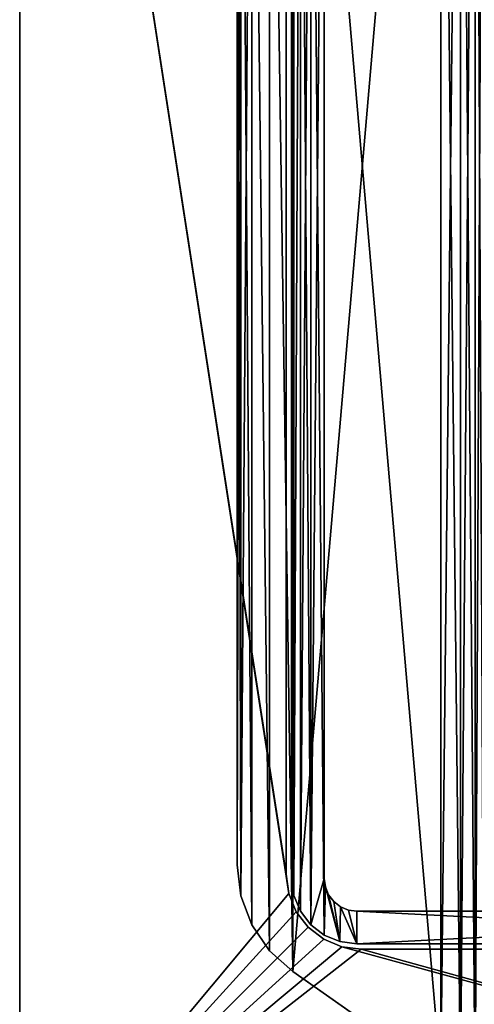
# Model space of a CAD drawing. Extents: x -277 to 1811, y -97 to 1083.
# Tile 58 of 81: x 1416 to 1457, y 23 to 113. Entities that reach past the tile are written whole.
import ezdxf

# ---------------------------------------------------------------- set-up
doc = ezdxf.new("R2010")
doc.units = 0
doc.header["$LTSCALE"] = 25.4
doc.layers.get('0').update_dxf_attribs({"color": 13, "linetype": 'CONTINUOUS'})
doc.layers.add('STEEL', color=134, linetype='CONTINUOUS')
doc.layers.add('WOOD', color=36, linetype='CONTINUOUS')

# ---------------------------------------------------------------- blocks, each defined once
blk = doc.blocks.new('LVI294_01A_02_011')
at = {"color": 0}
for p, q in [((-180.122, 0, 77), (-51.616, 0, 77)), ((-180.122, 0, 77), (-51.616, 0, 77)), ((-51.616, 0, 77), (-48.763, 0, 76.656)), ((-48.763, 0, 76.656), (-51.616, -4, 77)), ((-48.763, 0, 76.656), (-51.616, -4, 77)), ((-51.616, 0, 77), (-48.763, 0, 76.656)), ((-51.616, 0, 77), (-51.616, -4, 77)), ((-51.616, 0, 77), (-51.616, -4, 77)), ((-48.763, 0, 76.656), (-46.075, 0, 75.644)), ((-46.075, 0, 75.644), (-48.763, -4, 76.656)), ((-46.075, 0, 75.644), (-48.763, -4, 76.656)), ((-48.763, 0, 76.656), (-46.075, 0, 75.644)), ((-48.763, 0, 76.656), (-48.763, -4, 76.656)), ((-48.763, 0, 76.656), (-48.763, -4, 76.656)), ((-46.075, 0, 75.644), (-43.704, 0, 74.022)), ((-43.704, 0, 74.022), (-46.075, -4, 75.644)), ((-43.704, 0, 74.022), (-46.075, -4, 75.644)), ((-46.075, 0, 75.644), (-43.704, 0, 74.022)), ((-46.075, 0, 75.644), (-46.075, -4, 75.644)), ((-46.075, 0, 75.644), (-46.075, -4, 75.644)), ((-43.704, 0, 74.022), (-41.786, 0, 71.883)), ((-41.786, 0, 71.883), (-43.704, -4, 74.022)), ((-41.786, 0, 71.883), (-43.704, -4, 74.022)), ((-43.704, 0, 74.022), (-41.786, 0, 71.883)), ((-43.704, 0, 74.022), (-43.704, -4, 74.022)), ((-43.704, 0, 74.022), (-43.704, -4, 74.022)), ((-41.786, 0, 71.883), (-32.25, 0, 58.264)), ((-41.786, -4, 71.883), (-41.786, 0, 71.883)), ((-41.786, 0, 71.883), (-32.25, 0, 58.264)), ((-41.786, -4, 71.883), (-41.786, 0, 71.883)), ((-51.616, -4, 77), (-180.122, -4, 77)), ((-51.616, -4, 77), (-180.122, -4, 77)), ((-48.763, -4, 76.656), (-51.616, -4, 77)), ((-48.763, -4, 76.656), (-51.616, -4, 77)), ((-46.075, -4, 75.644), (-48.763, -4, 76.656)), ((-46.075, -4, 75.644), (-48.763, -4, 76.656)), ((-43.704, -4, 74.022), (-46.075, -4, 75.644)), ((-43.704, -4, 74.022), (-46.075, -4, 75.644)), ((-41.786, -4, 71.883), (-43.704, -4, 74.022)), ((-41.786, -4, 71.883), (-43.704, -4, 74.022)), ((-32.25, -4, 58.264), (-41.786, -4, 71.883)), ((-32.25, -4, 58.264), (-41.786, -4, 71.883))]:
    blk.add_line(p, q, dxfattribs=at)
at = {"color": 253}
mesh = blk.add_polyface(dxfattribs=at)
corners = [(-205.303, 0, 54.287), (-24.058, 0, 54), (-207.679, 0, 54), (-26.435, 0, 54.287), (-203.062, 0, 55.13), (-28.676, 0, 55.13), (-201.086, 0, 56.482), (-30.652, 0, 56.482), (-199.488, 0, 58.264), (-32.25, 0, 58.264), (-189.952, 0, 71.883), (-41.786, 0, 71.883), (-188.034, 0, 74.022), (-43.704, 0, 74.022), (-185.663, 0, 75.644), (-46.075, 0, 75.644), (-182.974, 0, 76.656), (-48.763, 0, 76.656), (-180.122, 0, 77), (-51.616, 0, 77), (-271.304, 0, 54), (79.736, 0), (-271.304, 0), (79.995, 0, 0.034), (80.236, 0, 0.134), (80.443, 0, 0.293), (80.602, 0, 0.5), (80.702, 0, 0.741), (80.736, 0, 1), (80.736, 0, 44), (80.395, 0, 46.588), (79.396, 0, 49), (77.807, 0, 51.071), (75.736, 0, 52.66), (73.324, 0, 53.659), (70.736, 0, 54)]
mesh.append_faces([[corners[k] for k in face] for face in [(17, 18, 19), (20, 21, 22)]], dxfattribs={"vtx0": -1, "color": 253})
mesh.append_faces([[corners[k] for k in face] for face in [(0, 1, 2), (1, 0, 3), (3, 4, 5), (5, 6, 7), (7, 8, 9), (9, 10, 11), (11, 12, 13), (13, 14, 15), (15, 16, 17), (21, 20, 23), (23, 20, 24), (24, 20, 25), (25, 20, 26), (26, 20, 27), (27, 20, 28), (28, 20, 29), (29, 20, 30), (30, 20, 31), (31, 20, 32), (32, 20, 33), (33, 20, 34), (34, 20, 35), (35, 2, 1)]], dxfattribs={"vtx0": -1, "vtx1": -1, "color": 253})
mesh.append_faces([[corners[k] for k in face] for face in [(3, 0, 4), (5, 4, 6), (7, 6, 8), (9, 8, 10), (11, 10, 12), (13, 12, 14), (15, 14, 16), (17, 16, 18), (35, 20, 2)]], dxfattribs={"vtx0": -1, "vtx2": -1, "color": 253})
mesh = blk.add_polyface(dxfattribs=at)
corners = [(-51.616, -4, 77), (-180.122, 0, 77), (-180.122, -4, 77), (-51.616, 0, 77)]
mesh.append_faces([[corners[k] for k in face] for face in [(0, 1, 2), (1, 0, 3)]], dxfattribs={"vtx0": -1, "color": 253})
mesh = blk.add_polyface(dxfattribs=at)
corners = [(-48.763, 0, 76.656), (-51.616, -4, 77), (-48.763, -4, 76.656)]
mesh.append_faces([[corners[k] for k in face] for face in [(0, 1, 2)]], dxfattribs={"color": 253})
mesh = blk.add_polyface(dxfattribs=at)
corners = [(-48.763, 0, 76.656), (-51.616, 0, 77), (-51.616, -4, 77)]
mesh.append_faces([[corners[k] for k in face] for face in [(0, 1, 2)]], dxfattribs={"color": 253})
mesh = blk.add_polyface(dxfattribs=at)
corners = [(-46.075, 0, 75.644), (-48.763, -4, 76.656), (-46.075, -4, 75.644)]
mesh.append_faces([[corners[k] for k in face] for face in [(0, 1, 2)]], dxfattribs={"color": 253})
mesh = blk.add_polyface(dxfattribs=at)
corners = [(-46.075, 0, 75.644), (-48.763, 0, 76.656), (-48.763, -4, 76.656)]
mesh.append_faces([[corners[k] for k in face] for face in [(0, 1, 2)]], dxfattribs={"color": 253})
mesh = blk.add_polyface(dxfattribs=at)
corners = [(-43.704, 0, 74.022), (-46.075, -4, 75.644), (-43.704, -4, 74.022)]
mesh.append_faces([[corners[k] for k in face] for face in [(0, 1, 2)]], dxfattribs={"color": 253})
mesh = blk.add_polyface(dxfattribs=at)
corners = [(-43.704, 0, 74.022), (-46.075, 0, 75.644), (-46.075, -4, 75.644)]
mesh.append_faces([[corners[k] for k in face] for face in [(0, 1, 2)]], dxfattribs={"color": 253})
mesh = blk.add_polyface(dxfattribs=at)
corners = [(-41.786, 0, 71.883), (-43.704, -4, 74.022), (-41.786, -4, 71.883)]
mesh.append_faces([[corners[k] for k in face] for face in [(0, 1, 2)]], dxfattribs={"color": 253})
mesh = blk.add_polyface(dxfattribs=at)
corners = [(-43.704, 0, 74.022), (-43.704, -4, 74.022), (-41.786, 0, 71.883)]
mesh.append_faces([[corners[k] for k in face] for face in [(0, 1, 2)]], dxfattribs={"color": 253})
mesh = blk.add_polyface(dxfattribs=at)
corners = [(-32.25, 0, 58.264), (-41.786, -4, 71.883), (-32.25, -4, 58.264), (-41.786, 0, 71.883)]
mesh.append_faces([[corners[k] for k in face] for face in [(0, 1, 2), (1, 0, 3)]], dxfattribs={"vtx0": -1, "color": 253})
mesh = blk.add_polyface(dxfattribs=at)
corners = [(-26.435, -4, 54.287), (-207.679, -4, 54), (-24.058, -4, 54), (-205.303, -4, 54.287), (-28.676, -4, 55.13), (-203.062, -4, 55.13), (-30.652, -4, 56.482), (-201.086, -4, 56.482), (-32.25, -4, 58.264), (-199.488, -4, 58.264), (-41.786, -4, 71.883), (-189.952, -4, 71.883), (-188.034, -4, 74.022), (-43.704, -4, 74.022), (-185.663, -4, 75.644), (-46.075, -4, 75.644), (-182.974, -4, 76.656), (-48.763, -4, 76.656), (-180.122, -4, 77), (-51.616, -4, 77), (79.995, -4, 0.034), (-271.304, -4), (79.736, -4), (-271.304, -4, 54), (80.236, -4, 0.134), (80.443, -4, 0.293), (80.602, -4, 0.5), (80.702, -4, 0.741), (80.736, -4, 1), (80.736, -4, 44), (80.395, -4, 46.588), (79.396, -4, 49), (77.807, -4, 51.071), (75.736, -4, 52.66), (73.324, -4, 53.659), (70.736, -4, 54)]
mesh.append_faces([[corners[k] for k in face] for face in [(18, 17, 19), (20, 21, 22)]], dxfattribs={"vtx0": -1, "color": 253})
mesh.append_faces([[corners[k] for k in face] for face in [(0, 1, 2), (1, 0, 3), (3, 4, 5), (5, 6, 7), (7, 8, 9), (9, 10, 11), (11, 10, 12), (12, 13, 14), (14, 15, 16), (16, 17, 18), (21, 20, 23), (23, 2, 1)]], dxfattribs={"vtx0": -1, "vtx1": -1, "color": 253})
mesh.append_faces([[corners[k] for k in face] for face in [(3, 0, 4), (5, 4, 6), (7, 6, 8), (9, 8, 10), (12, 10, 13), (14, 13, 15), (16, 15, 17), (23, 20, 24), (23, 24, 25), (23, 25, 26), (23, 26, 27), (23, 27, 28), (23, 28, 29), (23, 29, 30), (23, 30, 31), (23, 31, 32), (23, 32, 33), (23, 33, 34), (23, 34, 35), (23, 35, 2)]], dxfattribs={"vtx0": -1, "vtx2": -1, "color": 253})
blk = doc.blocks.new('LVI294_01A_02')
at = {"color": 0, "extrusion": (1, -7.84414e-15, 4.18279e-15), "rotation": 2.463339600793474e-12}
blk.add_blockref('LVI294_01A_02_011', (1097.961, 46.803, -589), dxfattribs=at)
blk = doc.blocks.new('LUSTROLVI294_01A_01_01')
at = {"color": 0}
for p, q in [((0, -32, -64), (0, -32, 64)), ((0, -32, -64), (0, -32, 64)), ((415, -32, 64), (415, -32, -64)), ((415, -32, 64), (415, -32, -64)), ((0, -35, 64), (0, -35, -64)), ((0, -35, 64), (0, -35, -64)), ((415, -35, -64), (415, -35, 64)), ((415, -35, -64), (415, -35, 64))]:
    blk.add_line(p, q, dxfattribs=at)
at = {"color": 253}
mesh = blk.add_polyface(dxfattribs=at)
corners = [(0, -32, 69.196), (0, -31.898, 64.776), (0, -32, 64), (0, -30.553, 69.796), (0, -31.598, 65.5), (0, -31.121, 66.121), (0, -30.5, 66.598), (0, -29, 70), (0, -29.776, 66.898), (0, -29, 67), (0, 29, 70), (0, 29, 67), (0, 30.553, 69.796), (0, 29.776, 66.898), (0, 30.5, 66.598), (0, 31.121, 66.121), (0, 32, 69.196), (0, 31.598, 65.5), (0, 31.898, 64.776), (0, 32, 64), (0, 32, -64), (0, 33.243, 68.243), (0, -34.796, 65.553), (0, -35, -64), (0, -35, 64), (0, -34.796, -65.553), (0, -34.196, 67), (0, -34.196, -67), (0, -33.243, -68.243), (0, -33.243, 68.243), (0, -32, -69.196), (0, -32, -64), (0, -31.898, -64.776), (0, -30.553, -69.796), (0, -31.598, -65.5), (0, -31.121, -66.121), (0, -30.5, -66.598), (0, -29, -70), (0, -29.776, -66.898), (0, -29, -67), (0, 29, -70), (0, 29, -67), (0, 29.776, -66.898), (0, 30.553, -69.796), (0, 30.5, -66.598), (0, 31.121, -66.121), (0, 32, -69.196), (0, 31.598, -65.5), (0, 31.898, -64.776), (0, 33.243, -68.243), (0, 34.196, 67), (0, 34.196, -67), (0, 34.796, -65.553), (0, 34.796, 65.553), (0, 35, 64), (0, 35, -64)]
mesh.append_faces([[corners[k] for k in face] for face in [(22, 23, 24), (52, 54, 55)]], dxfattribs={"vtx0": -1, "color": 253})
mesh.append_faces([[corners[k] for k in face] for face in [(1, 3, 4), (4, 3, 5), (5, 3, 6), (6, 7, 8), (8, 7, 9), (9, 10, 11), (11, 12, 13), (13, 12, 14), (14, 12, 15), (15, 16, 17), (17, 16, 18), (18, 16, 19), (19, 16, 20), (23, 22, 25), (25, 26, 27), (27, 26, 28), (28, 29, 30), (30, 32, 33), (31, 0, 2), (33, 36, 37), (37, 39, 40), (40, 42, 43), (43, 45, 46), (46, 20, 49), (49, 50, 51), (51, 50, 52)]], dxfattribs={"vtx0": -1, "vtx1": -1, "color": 253})
mesh.append_faces([[corners[k] for k in face] for face in [(30, 0, 31), (49, 20, 21)]], dxfattribs={"vtx0": -1, "vtx1": -1, "vtx2": -1, "color": 253})
mesh.append_faces([[corners[k] for k in face] for face in [(0, 1, 2), (1, 0, 3), (6, 3, 7), (9, 7, 10), (11, 10, 12), (15, 12, 16), (20, 16, 21), (25, 22, 26), (28, 26, 29), (30, 29, 0), (30, 31, 32), (33, 32, 34), (33, 34, 35), (33, 35, 36), (37, 36, 38), (37, 38, 39), (40, 39, 41), (40, 41, 42), (43, 42, 44), (43, 44, 45), (46, 45, 47), (46, 47, 48), (46, 48, 20), (49, 21, 50), (52, 50, 53), (52, 53, 54)]], dxfattribs={"vtx0": -1, "vtx2": -1, "color": 253})
mesh = blk.add_polyface(dxfattribs=at)
corners = [(415, -35, -64), (415, -34.796, 65.553), (415, -35, 64), (415, -34.796, -65.553), (415, -34.196, 67), (415, -34.196, -67), (415, -33.243, 68.243), (415, -33.243, -68.243), (415, -32, 69.196), (415, -32, -64), (415, -32, -69.196), (415, -32, 64), (415, -31.898, -64.776), (415, -30.553, -69.796), (415, -31.598, -65.5), (415, -31.121, -66.121), (415, -30.5, -66.598), (415, -29, -70), (415, -29.776, -66.898), (415, -29, -67), (415, 29, -67), (415, 29, -70), (415, 29.776, -66.898), (415, 30.553, -69.796), (415, 30.5, -66.598), (415, 31.121, -66.121), (415, 32, -69.196), (415, 31.598, -65.5), (415, 31.898, -64.776), (415, 32, -64), (415, 32, 69.196), (415, 33.243, 68.243), (415, 33.243, -68.243), (415, 34.196, 67), (415, 34.196, -67), (415, 34.796, 65.553), (415, 34.796, -65.553), (415, 35, 64), (415, 35, -64), (415, -31.898, 64.776), (415, -30.553, 69.796), (415, -31.598, 65.5), (415, -31.121, 66.121), (415, -30.5, 66.598), (415, -29, 70), (415, -29.776, 66.898), (415, -29, 67), (415, 29, 70), (415, 29, 67), (415, 29.776, 66.898), (415, 30.553, 69.796), (415, 30.5, 66.598), (415, 31.121, 66.121), (415, 31.598, 65.5), (415, 31.898, 64.776), (415, 32, 64)]
mesh.append_faces([[corners[k] for k in face] for face in [(0, 1, 2), (37, 36, 38)]], dxfattribs={"vtx0": -1, "color": 253})
mesh.append_faces([[corners[k] for k in face] for face in [(1, 3, 4), (4, 5, 6), (6, 7, 8), (9, 10, 12), (12, 13, 14), (14, 13, 15), (15, 13, 16), (16, 17, 18), (18, 17, 19), (19, 17, 20), (20, 21, 22), (22, 23, 24), (24, 23, 25), (25, 26, 27), (27, 26, 28), (28, 26, 29), (30, 26, 31), (31, 32, 33), (33, 34, 35), (35, 36, 37), (8, 39, 40), (39, 8, 11), (40, 43, 44), (44, 46, 47), (47, 49, 50), (50, 52, 30)]], dxfattribs={"vtx0": -1, "vtx1": -1, "color": 253})
mesh.append_faces([[corners[k] for k in face] for face in [(8, 7, 9), (29, 26, 30)]], dxfattribs={"vtx0": -1, "vtx1": -1, "vtx2": -1, "color": 253})
mesh.append_faces([[corners[k] for k in face] for face in [(1, 0, 3), (4, 3, 5), (6, 5, 7), (9, 7, 10), (8, 9, 11), (12, 10, 13), (16, 13, 17), (20, 17, 21), (22, 21, 23), (25, 23, 26), (31, 26, 32), (33, 32, 34), (35, 34, 36), (40, 39, 41), (40, 41, 42), (40, 42, 43), (44, 43, 45), (44, 45, 46), (47, 46, 48), (47, 48, 49), (50, 49, 51), (50, 51, 52), (30, 52, 53), (30, 53, 54), (30, 54, 55), (30, 55, 29)]], dxfattribs={"vtx0": -1, "vtx2": -1, "color": 253})
mesh = blk.add_polyface(dxfattribs=at)
corners = [(0, -32, 64), (415, -32, -64), (0, -32, -64), (415, -32, 64)]
mesh.append_faces([[corners[k] for k in face] for face in [(0, 1, 2), (1, 0, 3)]], dxfattribs={"vtx0": -1, "color": 253})
mesh = blk.add_polyface(dxfattribs=at)
corners = [(415, -35, 64), (0, -35, -64), (415, -35, -64), (0, -35, 64)]
mesh.append_faces([[corners[k] for k in face] for face in [(0, 1, 2), (1, 0, 3)]], dxfattribs={"vtx0": -1, "color": 253})
blk = doc.blocks.new('LUSTROLVI294_01_A_01_02')
at = {"color": 0}
for p, q in [((195, 120), (5, 120)), ((5, 120, -5), (195, 120, -5)), ((5, 120, -5), (195, 120, -5)), ((195, 120), (5, 120)), ((32.95, 94.576), (34.614, 95.265)), ((34.614, 95.265, -5), (32.95, 94.576, -5)), ((32.95, 94.576, -5), (34.614, 95.265)), ((32.95, 94.576), (34.614, 95.265)), ((32.95, 94.576, -5), (34.614, 95.265)), ((34.614, 95.265, -5), (32.95, 94.576, -5)), ((34.614, 95.265), (36.4, 95.5)), ((36.4, 95.5, -5), (34.614, 95.265, -5)), ((34.614, 95.265, -5), (36.4, 95.5)), ((34.614, 95.265), (36.4, 95.5)), ((34.614, 95.265, -5), (36.4, 95.5)), ((36.4, 95.5, -5), (34.614, 95.265, -5)), ((34.614, 95.265, -5), (34.614, 95.265)), ((34.614, 95.265, -5), (34.614, 95.265)), ((36.4, 95.5), (163.6, 95.5)), ((163.6, 95.5, -5), (36.4, 95.5, -5)), ((36.4, 95.5, -5), (36.4, 95.5)), ((36.4, 95.5, -5), (36.4, 95.5)), ((163.6, 95.5, -5), (36.4, 95.5, -5)), ((36.4, 95.5), (163.6, 95.5)), ((31.521, 93.479), (32.95, 94.576)), ((32.95, 94.576, -5), (31.521, 93.479, -5)), ((31.521, 93.479, -5), (32.95, 94.576)), ((31.521, 93.479), (32.95, 94.576)), ((31.521, 93.479, -5), (32.95, 94.576)), ((32.95, 94.576, -5), (31.521, 93.479, -5)), ((32.95, 94.576, -5), (32.95, 94.576)), ((32.95, 94.576, -5), (32.95, 94.576)), ((30.424, 92.05), (31.521, 93.479)), ((31.521, 93.479, -5), (30.424, 92.05, -5)), ((30.424, 92.05, -5), (31.521, 93.479)), ((30.424, 92.05), (31.521, 93.479)), ((30.424, 92.05, -5), (31.521, 93.479)), ((31.521, 93.479, -5), (30.424, 92.05, -5)), ((31.521, 93.479, -5), (31.521, 93.479)), ((31.521, 93.479, -5), (31.521, 93.479)), ((29.735, 90.386), (30.424, 92.05)), ((30.424, 92.05, -5), (29.735, 90.386, -5)), ((29.735, 90.386, -5), (30.424, 92.05)), ((29.735, 90.386), (30.424, 92.05)), ((29.735, 90.386, -5), (30.424, 92.05)), ((30.424, 92.05, -5), (29.735, 90.386, -5)), ((30.424, 92.05, -5), (30.424, 92.05)), ((30.424, 92.05, -5), (30.424, 92.05)), ((29.5, 88.6), (29.735, 90.386)), ((29.735, 90.386, -5), (29.5, 88.6, -5)), ((29.5, 88.6, -5), (29.735, 90.386)), ((29.5, 88.6), (29.735, 90.386)), ((29.5, 88.6, -5), (29.735, 90.386)), ((29.735, 90.386, -5), (29.5, 88.6, -5)), ((29.735, 90.386, -5), (29.735, 90.386)), ((29.735, 90.386, -5), (29.735, 90.386)), ((29.5, 31.4), (29.5, 88.6)), ((29.5, 88.6, -5), (29.5, 31.4, -5)), ((29.5, 88.6), (29.5, 88.6, -5)), ((29.5, 31.4), (29.5, 88.6)), ((29.5, 88.6, -5), (29.5, 31.4, -5)), ((29.5, 88.6), (29.5, 88.6, -5))]:
    blk.add_line(p, q, dxfattribs=at)
at = {"color": 253}
mesh = blk.add_polyface(dxfattribs=at)
corners = [(0, 5), (0.17, 116.294), (0, 115), (0.17, 3.706), (0.67, 117.5), (0.67, 2.5), (1.464, 118.536), (1.464, 1.464), (2.5, 119.33), (2.5, 0.67), (3.706, 0.17), (3.706, 119.83), (5, 0), (5, 120), (29.735, 29.614), (30.424, 27.95), (31.521, 26.521), (32.95, 25.424), (34.614, 24.735), (195, 0), (29.5, 31.4), (29.5, 88.6), (36.4, 24.5), (163.6, 24.5), (165.386, 24.735), (167.05, 25.424), (168.479, 26.521), (169.576, 27.95), (170.265, 29.614), (170.5, 31.4), (34.614, 95.265), (195, 120), (32.95, 94.576), (31.521, 93.479), (30.424, 92.05), (29.735, 90.386), (36.4, 95.5), (163.6, 95.5), (165.386, 95.265), (167.05, 94.576), (168.479, 93.479), (169.576, 92.05), (170.265, 90.386), (170.5, 88.6), (196.294, 0.17), (196.294, 119.83), (197.5, 0.67), (197.5, 119.33), (198.536, 1.464), (198.536, 118.536), (199.33, 2.5), (199.33, 117.5), (199.83, 3.706), (199.83, 116.294), (200, 5), (200, 115)]
mesh.append_faces([[corners[k] for k in face] for face in [(0, 1, 2), (53, 54, 55)]], dxfattribs={"vtx0": -1, "color": 253})
mesh.append_faces([[corners[k] for k in face] for face in [(1, 3, 4), (4, 5, 6), (6, 7, 8), (8, 10, 11), (11, 12, 13), (14, 12, 15), (15, 12, 16), (16, 12, 17), (17, 12, 18), (18, 19, 22), (22, 19, 23), (23, 19, 24), (24, 19, 25), (25, 19, 26), (26, 19, 27), (27, 19, 28), (28, 19, 29), (13, 30, 31), (30, 13, 32), (32, 13, 33), (33, 13, 34), (34, 13, 35), (35, 13, 21), (31, 44, 45), (45, 46, 47), (47, 48, 49), (49, 50, 51), (51, 52, 53)]], dxfattribs={"vtx0": -1, "vtx1": -1, "color": 253})
mesh.append_faces([[corners[k] for k in face] for face in [(13, 12, 14), (31, 29, 19)]], dxfattribs={"vtx0": -1, "vtx1": -1, "vtx2": -1, "color": 253})
mesh.append_faces([[corners[k] for k in face] for face in [(1, 0, 3), (4, 3, 5), (6, 5, 7), (8, 7, 9), (8, 9, 10), (11, 10, 12), (18, 12, 19), (13, 14, 20), (13, 20, 21), (31, 30, 36), (31, 36, 37), (31, 37, 38), (31, 38, 39), (31, 39, 40), (31, 40, 41), (31, 41, 42), (31, 42, 43), (31, 43, 29), (31, 19, 44), (45, 44, 46), (47, 46, 48), (49, 48, 50), (51, 50, 52), (53, 52, 54)]], dxfattribs={"vtx0": -1, "vtx2": -1, "color": 253})
mesh = blk.add_polyface(dxfattribs=at)
corners = [(0.17, 116.294, -5), (0, 5, -5), (0, 115, -5), (0.17, 3.706, -5), (0.67, 117.5, -5), (0.67, 2.5, -5), (1.464, 118.536, -5), (1.464, 1.464, -5), (2.5, 119.33, -5), (2.5, 0.67, -5), (3.706, 119.83, -5), (3.706, 0.17, -5), (5, 120, -5), (5, 0, -5), (29.735, 90.386, -5), (30.424, 92.05, -5), (31.521, 93.479, -5), (32.95, 94.576, -5), (34.614, 95.265, -5), (195, 120, -5), (29.5, 88.6, -5), (36.4, 95.5, -5), (163.6, 95.5, -5), (165.386, 95.265, -5), (167.05, 94.576, -5), (168.479, 93.479, -5), (169.576, 92.05, -5), (170.265, 90.386, -5), (170.5, 88.6, -5), (170.5, 31.4, -5), (34.614, 24.735, -5), (195, 0, -5), (32.95, 25.424, -5), (31.521, 26.521, -5), (30.424, 27.95, -5), (29.735, 29.614, -5), (29.5, 31.4, -5), (36.4, 24.5, -5), (163.6, 24.5, -5), (165.386, 24.735, -5), (167.05, 25.424, -5), (168.479, 26.521, -5), (169.576, 27.95, -5), (170.265, 29.614, -5), (196.294, 119.83, -5), (196.294, 0.17, -5), (197.5, 119.33, -5), (197.5, 0.67, -5), (198.536, 118.536, -5), (198.536, 1.464, -5), (199.33, 117.5, -5), (199.33, 2.5, -5), (199.83, 116.294, -5), (199.83, 3.706, -5), (200, 115, -5), (200, 5, -5)]
mesh.append_faces([[corners[k] for k in face] for face in [(0, 1, 2), (53, 54, 55)]], dxfattribs={"vtx0": -1, "color": 253})
mesh.append_faces([[corners[k] for k in face] for face in [(1, 0, 3), (3, 4, 5), (5, 6, 7), (7, 8, 9), (9, 10, 11), (11, 12, 13), (14, 12, 15), (15, 12, 16), (16, 12, 17), (17, 12, 18), (18, 19, 21), (21, 19, 22), (22, 19, 23), (23, 19, 24), (24, 19, 25), (25, 19, 26), (26, 19, 27), (27, 19, 28), (28, 19, 29), (13, 30, 31), (30, 13, 32), (32, 13, 33), (33, 13, 34), (34, 13, 35), (35, 13, 36), (36, 13, 20), (31, 44, 45), (45, 46, 47), (47, 48, 49), (49, 50, 51), (51, 52, 53)]], dxfattribs={"vtx0": -1, "vtx1": -1, "color": 253})
mesh.append_faces([[corners[k] for k in face] for face in [(13, 12, 14), (31, 29, 19)]], dxfattribs={"vtx0": -1, "vtx1": -1, "vtx2": -1, "color": 253})
mesh.append_faces([[corners[k] for k in face] for face in [(3, 0, 4), (5, 4, 6), (7, 6, 8), (9, 8, 10), (11, 10, 12), (18, 12, 19), (13, 14, 20), (31, 30, 37), (31, 37, 38), (31, 38, 39), (31, 39, 40), (31, 40, 41), (31, 41, 42), (31, 42, 43), (31, 43, 29), (31, 19, 44), (45, 44, 46), (47, 46, 48), (49, 48, 50), (51, 50, 52), (53, 52, 54)]], dxfattribs={"vtx0": -1, "vtx2": -1, "color": 253})
mesh = blk.add_polyface(dxfattribs=at)
corners = [(5, 120), (195, 120, -5), (5, 120, -5), (195, 120)]
mesh.append_faces([[corners[k] for k in face] for face in [(0, 1, 2), (1, 0, 3)]], dxfattribs={"vtx0": -1, "color": 253})
mesh = blk.add_polyface(dxfattribs=at)
corners = [(32.95, 94.576), (32.95, 94.576, -5), (34.614, 95.265)]
mesh.append_faces([[corners[k] for k in face] for face in [(0, 1, 2)]], dxfattribs={"color": 253})
mesh = blk.add_polyface(dxfattribs=at)
corners = [(34.614, 95.265), (32.95, 94.576, -5), (34.614, 95.265, -5)]
mesh.append_faces([[corners[k] for k in face] for face in [(0, 1, 2)]], dxfattribs={"color": 253})
mesh = blk.add_polyface(dxfattribs=at)
corners = [(34.614, 95.265), (34.614, 95.265, -5), (36.4, 95.5)]
mesh.append_faces([[corners[k] for k in face] for face in [(0, 1, 2)]], dxfattribs={"color": 253})
mesh = blk.add_polyface(dxfattribs=at)
corners = [(36.4, 95.5), (34.614, 95.265, -5), (36.4, 95.5, -5)]
mesh.append_faces([[corners[k] for k in face] for face in [(0, 1, 2)]], dxfattribs={"color": 253})
mesh = blk.add_polyface(dxfattribs=at)
corners = [(163.6, 95.5), (36.4, 95.5, -5), (163.6, 95.5, -5), (36.4, 95.5)]
mesh.append_faces([[corners[k] for k in face] for face in [(0, 1, 2), (1, 0, 3)]], dxfattribs={"vtx0": -1, "color": 253})
mesh = blk.add_polyface(dxfattribs=at)
corners = [(31.521, 93.479), (31.521, 93.479, -5), (32.95, 94.576)]
mesh.append_faces([[corners[k] for k in face] for face in [(0, 1, 2)]], dxfattribs={"color": 253})
mesh = blk.add_polyface(dxfattribs=at)
corners = [(32.95, 94.576), (31.521, 93.479, -5), (32.95, 94.576, -5)]
mesh.append_faces([[corners[k] for k in face] for face in [(0, 1, 2)]], dxfattribs={"color": 253})
mesh = blk.add_polyface(dxfattribs=at)
corners = [(31.521, 93.479), (30.424, 92.05), (30.424, 92.05, -5)]
mesh.append_faces([[corners[k] for k in face] for face in [(0, 1, 2)]], dxfattribs={"color": 253})
mesh = blk.add_polyface(dxfattribs=at)
corners = [(31.521, 93.479), (30.424, 92.05, -5), (31.521, 93.479, -5)]
mesh.append_faces([[corners[k] for k in face] for face in [(0, 1, 2)]], dxfattribs={"color": 253})
mesh = blk.add_polyface(dxfattribs=at)
corners = [(30.424, 92.05), (29.735, 90.386), (29.735, 90.386, -5)]
mesh.append_faces([[corners[k] for k in face] for face in [(0, 1, 2)]], dxfattribs={"color": 253})
mesh = blk.add_polyface(dxfattribs=at)
corners = [(30.424, 92.05), (29.735, 90.386, -5), (30.424, 92.05, -5)]
mesh.append_faces([[corners[k] for k in face] for face in [(0, 1, 2)]], dxfattribs={"color": 253})
mesh = blk.add_polyface(dxfattribs=at)
corners = [(29.735, 90.386), (29.5, 88.6), (29.5, 88.6, -5)]
mesh.append_faces([[corners[k] for k in face] for face in [(0, 1, 2)]], dxfattribs={"color": 253})
mesh = blk.add_polyface(dxfattribs=at)
corners = [(29.735, 90.386), (29.5, 88.6, -5), (29.735, 90.386, -5)]
mesh.append_faces([[corners[k] for k in face] for face in [(0, 1, 2)]], dxfattribs={"color": 253})
mesh = blk.add_polyface(dxfattribs=at)
corners = [(29.5, 88.6, -5), (29.5, 31.4), (29.5, 31.4, -5), (29.5, 88.6)]
mesh.append_faces([[corners[k] for k in face] for face in [(0, 1, 2), (1, 0, 3)]], dxfattribs={"vtx0": -1, "color": 253})
blk = doc.blocks.new('LUSTROLVI294_01A_01_03')
at = {"color": 253}
mesh = blk.add_polyface(dxfattribs=at)
corners = [(-177.5, 0, 59), (-61.5, 0, 55), (-177.5, 0, 10), (-61.5, 0, 58), (-61.534, 0, 58.259), (-61.634, 0, 58.5), (-61.793, 0, 58.707), (-62, 0, 58.866), (-62.241, 0, 58.966), (-62.5, 0, 59), (-170.088, 0, 0.341), (-72.706, 0), (-167.5, 0), (110.915, 0), (174.579, 0), (174.579, 0, 55), (-172.5, 0, 1.34), (-174.571, 0, 2.929), (-176.16, 0, 5), (-177.159, 0, 7.412), (-45.148, 0, -23), (86.21, 0, -22.656), (83.358, 0, -23), (-48.001, 0, -22.656), (88.899, 0, -21.644), (-50.689, 0, -21.644), (-53.061, 0, -20.022), (91.27, 0, -20.022), (-54.978, 0, -17.883), (93.188, 0, -17.883), (-64.514, 0, -4.264), (102.724, 0, -4.264), (104.322, 0, -2.482), (-66.112, 0, -2.482), (106.298, 0, -1.13), (-68.088, 0, -1.13), (108.538, 0, -0.287), (-70.329, 0, -0.287)]
mesh.append_faces([[corners[k] for k in face] for face in [(8, 0, 9), (10, 11, 12), (20, 21, 22)]], dxfattribs={"vtx0": -1, "color": 253})
mesh.append_faces([[corners[k] for k in face] for face in [(0, 1, 2), (1, 0, 3), (3, 0, 4), (4, 0, 5), (5, 0, 6), (6, 0, 7), (7, 0, 8), (13, 10, 14), (14, 10, 15), (15, 2, 1), (21, 23, 24), (24, 26, 27), (27, 28, 29), (29, 30, 31), (31, 30, 32), (32, 33, 34), (34, 35, 36), (36, 37, 13)]], dxfattribs={"vtx0": -1, "vtx1": -1, "color": 253})
mesh.append_faces([[corners[k] for k in face] for face in [(11, 10, 13)]], dxfattribs={"vtx0": -1, "vtx1": -1, "vtx2": -1, "color": 253})
mesh.append_faces([[corners[k] for k in face] for face in [(15, 10, 16), (15, 16, 17), (15, 17, 18), (15, 18, 19), (15, 19, 2), (21, 20, 23), (24, 23, 25), (24, 25, 26), (27, 26, 28), (29, 28, 30), (32, 30, 33), (34, 33, 35), (36, 35, 37), (13, 37, 11)]], dxfattribs={"vtx0": -1, "vtx2": -1, "color": 253})
mesh = blk.add_polyface(dxfattribs=at)
corners = [(174.579, -5, 55), (110.915, -5), (174.579, -5), (-72.706, -5), (-167.5, -5), (-170.088, -5, 0.341), (-172.5, -5, 1.34), (-174.571, -5, 2.929), (-176.16, -5, 5), (-177.159, -5, 7.412), (-177.5, -5, 10), (-61.5, -5, 55), (-177.5, -5, 59), (-61.5, -5, 58), (-61.534, -5, 58.259), (-61.634, -5, 58.5), (-61.793, -5, 58.707), (-62, -5, 58.866), (-62.241, -5, 58.966), (-62.5, -5, 59), (86.21, -5, -22.656), (-45.148, -5, -23), (83.358, -5, -23), (-48.001, -5, -22.656), (88.899, -5, -21.644), (-50.689, -5, -21.644), (-53.061, -5, -20.022), (91.27, -5, -20.022), (-54.978, -5, -17.883), (93.188, -5, -17.883), (-64.514, -5, -4.264), (102.724, -5, -4.264), (104.322, -5, -2.482), (-66.112, -5, -2.482), (106.298, -5, -1.13), (-68.088, -5, -1.13), (108.538, -5, -0.287), (-70.329, -5, -0.287)]
mesh.append_faces([[corners[k] for k in face] for face in [(0, 1, 2), (12, 18, 19), (20, 21, 22)]], dxfattribs={"vtx0": -1, "color": 253})
mesh.append_faces([[corners[k] for k in face] for face in [(3, 0, 4), (4, 0, 5), (5, 0, 6), (6, 0, 7), (7, 0, 8), (8, 0, 9), (9, 0, 10), (10, 11, 12), (21, 20, 23), (23, 24, 25), (25, 24, 26), (26, 27, 28), (28, 29, 30), (30, 32, 33), (33, 34, 35), (35, 36, 37), (37, 1, 3)]], dxfattribs={"vtx0": -1, "vtx1": -1, "color": 253})
mesh.append_faces([[corners[k] for k in face] for face in [(1, 0, 3)]], dxfattribs={"vtx0": -1, "vtx1": -1, "vtx2": -1, "color": 253})
mesh.append_faces([[corners[k] for k in face] for face in [(10, 0, 11), (12, 11, 13), (12, 13, 14), (12, 14, 15), (12, 15, 16), (12, 16, 17), (12, 17, 18), (23, 20, 24), (26, 24, 27), (28, 27, 29), (30, 29, 31), (30, 31, 32), (33, 32, 34), (35, 34, 36), (37, 36, 1)]], dxfattribs={"vtx0": -1, "vtx2": -1, "color": 253})
blk = doc.blocks.new('LUSTROLVI294_01A_01')
at = {"color": 0, "extrusion": (1, 5.76679e-15, 6.2433e-15), "rotation": 179.9999999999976}
blk.add_blockref('LUSTROLVI294_01A_01_03', (1001.197, -42.803, -317), dxfattribs=at)
at = {"color": 0, "extrusion": (6.2433e-15, -4.30211e-14, -1), "rotation": 269.9999999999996}
blk.add_blockref('LUSTROLVI294_01_A_01_02', (240, 1083.619, -367.197), dxfattribs=at)
at = {"color": 0, "extrusion": (5.88139e-15, -1, 4.30211e-14), "rotation": 270.0000000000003}
blk.add_blockref('LUSTROLVI294_01A_01_01', (-300, 372.197, -983.619), dxfattribs=at)

msp = doc.modelspace()

# ---------------------------------------------------------------- block references
at = {"layer": 'STEEL', "color": 0, "extrusion": (1.83187e-15, 8.62817e-31, -1), "rotation": 180}
msp.add_blockref('LUSTROLVI294_01A_01', (-1775.536, 1082.154, -367.197), dxfattribs=at)
at = {"layer": 'WOOD', "color": 0, "rotation": 180}
msp.add_blockref('LVI294_01A_02', (923.536, 1082.154, 367.197), dxfattribs=at)

doc.saveas('drawing.dxf')
